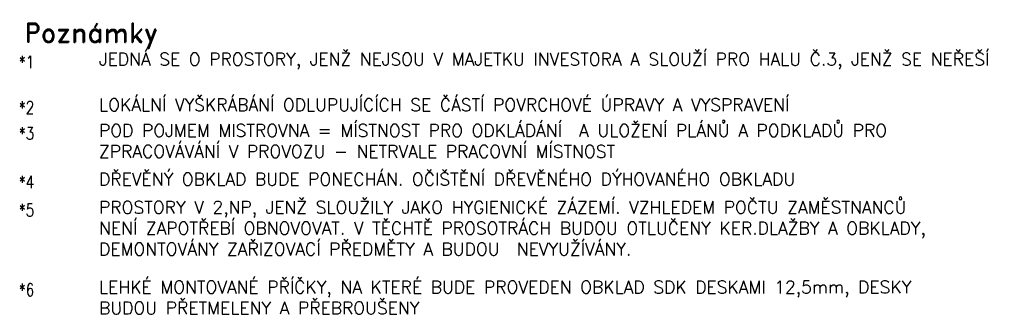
# Model space of a CAD drawing. Header units: millimetres. Extents: x 0 to 1216358, y -266558 to 2852.
# Tile 67 of 76: x 1203407 to 1216358, y -192946 to -189043. Entities that reach past the tile are written whole.
import ezdxf

# ---------------------------------------------------------------- set-up
doc = ezdxf.new("R2010")
doc.units = ezdxf.units.MM
doc.layers.get('0').update_dxf_attribs({"lineweight": 13})
doc.styles.add('Andy', font='arial.ttf')
doc.styles.add('ROMANS', font='romans', dxfattribs={"height": 0.2})

msp = doc.modelspace()

# ---------------------------------------------------------------- texts
at = {"lineweight": 15, "style": 'ROMANS', "width": 0.8}
for s, p in [('*1', (1203394.9, -189681.5)), ('*2', (1203394.9, -190281.6)), ('*3', (1203394.9, -190619.8)), ('*4', (1203394.9, -191260.8)), ('*5', (1203394.9, -191630.5)), ('*6', (1203394.9, -192680))]:
    msp.add_text(s, height=165, rotation=0.00269, dxfattribs=at).set_placement(p)
at = {"insert": (1203470.5, -189090), "char_height": 250, "attachment_point": 1, "style": 'Andy'}
msp.add_mtext('{\\Fromand|c0;Poznámky}', dxfattribs=at)
at = {"lineweight": 15, "width": 12080.669, "attachment_point": 1, "rotation": 0.00269, "style": 'ROMANS'}
for s, insert, char_height in [('JEDNÁ SE O PROSTORY, JENŽ NEJSOU V MAJETKU INVESTORA A SLOUŽÍ PRO HALU Č.3, JENŽ SE NEŘEŠÍ', (1204450.2, -189480.5), 164.997), ('LOKÁLNÍ VYŠKRÁBÁNÍ ODLUPUJÍCÍCH SE ČÁSTÍ POVRCHOVÉ ÚPRAVY A VYSPRAVENÍ', (1204450.2, -190080.6), 164.997), ('POD POJMEM MISTROVNA = MÍSTNOST PRO ODKLÁDÁNÍ  A ULOŽENÍ PLÁNŮ A PODKLADŮ PRO ZPRACOVÁVÁNÍ V PROVOZU - NETRVALE PRACOVNÍ MÍSTNOST', (1204450.2, -190418.9), 164.9972), ('DŘEVĚNÝ OBKLAD BUDE PONECHÁN. OČIŠTĚNÍ DŘEVĚNÉHO DÝHOVANÉHO OBKLADU', (1204450.2, -191059.8), 164.997), ('PROSTORY V 2,NP, JENŽ SLOUŽILY JAKO HYGIENICKÉ ZÁZEMÍ. VZHLEDEM POČTU ZAMĚSTNANCŮ NENÍ ZAPOTŘEBÍ OBNOVOVAT. V TĚCHTĚ PROSOTRÁCH BUDOU OTLUČENY KER.DLAŽBY A OBKLADY, DEMONTOVÁNY ZAŘIZOVACÍ PŘEDMĚTY A BUDOU  NEVYUŽÍVÁNY.', (1204450.2, -191429.5), 164.9972), ('LEHKÉ MONTOVANÉ PŘÍČKY, NA KTERÉ BUDE PROVEDEN OBKLAD SDK DESKAMI 12,5mm, DESKY BUDOU PŘETMELENY A PŘEBROUŠENY', (1204450.2, -192479), 164.9972)]:
    msp.add_mtext(s, dxfattribs=dict(at, insert=insert, char_height=char_height))

doc.saveas('drawing.dxf')
